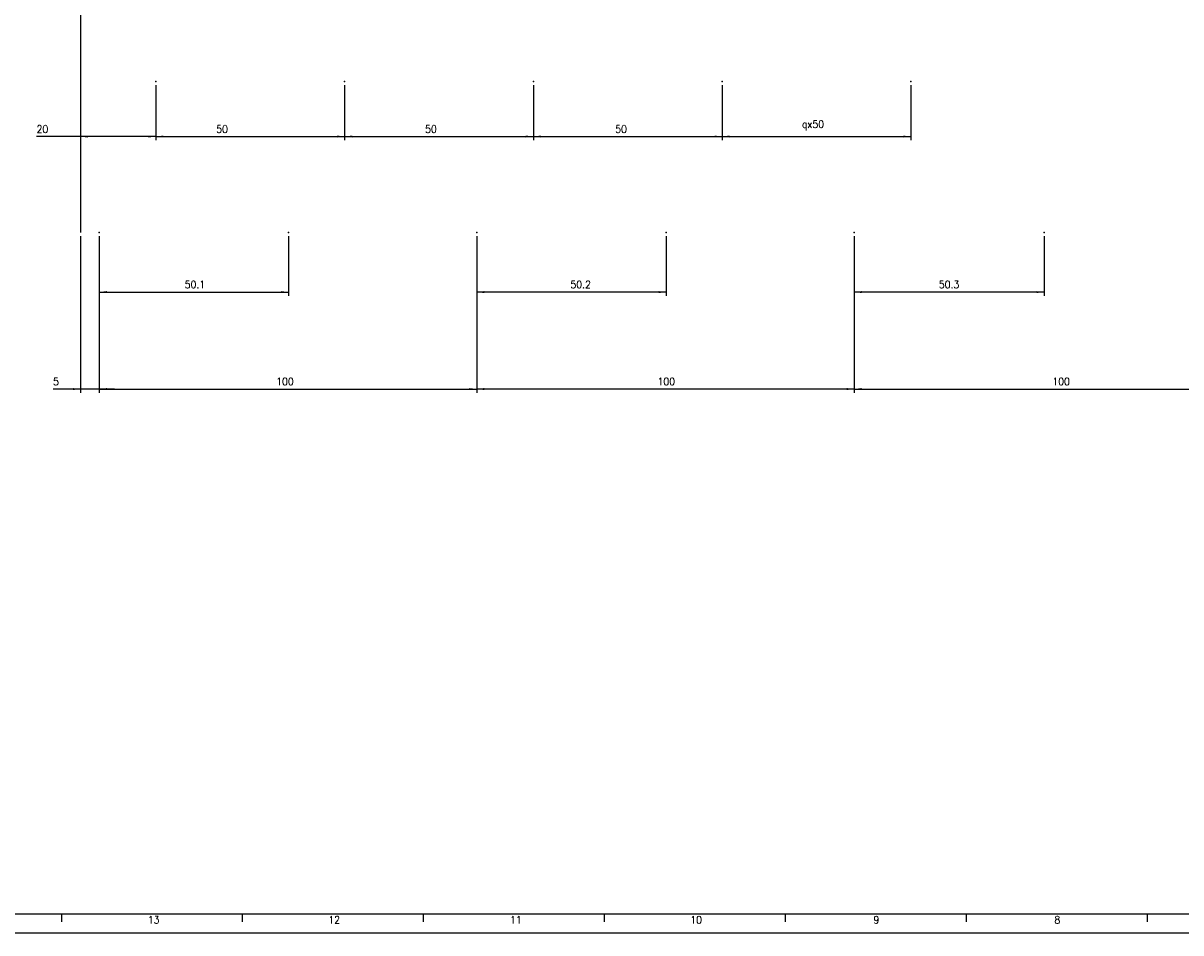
# Model space of a CAD drawing. Header units: inches. Extents: x -381 to 17828, y -418 to 176.
# Tile 2 of 37: x -179 to 127, y -418 to -177. Entities that reach past the tile are written whole.
import ezdxf

# ---------------------------------------------------------------- set-up
doc = ezdxf.new("R2010")
doc.units = ezdxf.units.IN
doc.layers.add('1', color=7, linetype='Continuous')
doc.styles.add('CONVERTER_12', font='txt.shx', dxfattribs={"width": 0.9})
doc.dimstyles.new('ME10_DIM_44', dxfattribs={"dimtxt": 2, "dimasz": 2, "dimexe": 1, "dimexo": 1, "dimgap": 1, "dimtad": 1, "dimdsep": 46, "dimtxsty": 'CONVERTER_12', "dimsah": 1, "dimcen": 0.09, "dimclrd": 2, "dimclre": 2, "dimclrt": 2, "dimadec": 0, "dimazin": 0, "dimtfac": 1, "dimtdec": 4, "dimtix": 1, "dimtmove": 0, "dimatfit": 3, "dimfxl": 1, "dimtolj": 1, "dimtzin": 0, "dimarcsym": 0})
doc.dimstyles.new('ME10_DIM_45', dxfattribs={"dimtxt": 2, "dimasz": 2, "dimexe": 1, "dimexo": 1, "dimgap": 1, "dimtad": 1, "dimdec": 0, "dimdsep": 46, "dimtxsty": 'CONVERTER_12', "dimsah": 1, "dimcen": 0.09, "dimclrd": 2, "dimclre": 2, "dimclrt": 2, "dimadec": 0, "dimazin": 0, "dimtfac": 1, "dimtdec": 4, "dimtix": 1, "dimtmove": 0, "dimatfit": 3, "dimfxl": 1, "dimtolj": 1, "dimtzin": 0, "dimarcsym": 0})
doc.dimstyles.new('ME10_DIM_46', dxfattribs={"dimtxt": 2, "dimasz": 2, "dimexe": 1, "dimexo": 1, "dimgap": 1, "dimtad": 1, "dimdsep": 46, "dimtxsty": 'CONVERTER_12', "dimsah": 1, "dimcen": 0.09, "dimclrd": 2, "dimclre": 2, "dimclrt": 2, "dimadec": 0, "dimazin": 0, "dimtfac": 1, "dimtdec": 4, "dimtix": 1, "dimtmove": 0, "dimatfit": 3, "dimfxl": 1, "dimtolj": 1, "dimtzin": 0, "dimarcsym": 0})
doc.dimstyles.new('ME10_DIM_47', dxfattribs={"dimtxt": 2, "dimasz": 2, "dimexe": 1, "dimexo": 1, "dimgap": 1, "dimtad": 1, "dimdsep": 46, "dimtxsty": 'CONVERTER_12', "dimsah": 1, "dimcen": 0.09, "dimclrd": 2, "dimclre": 2, "dimclrt": 2, "dimadec": 0, "dimazin": 0, "dimtfac": 1, "dimtdec": 4, "dimtix": 1, "dimtmove": 0, "dimatfit": 3, "dimfxl": 1, "dimtolj": 1, "dimtzin": 0, "dimarcsym": 0})
doc.dimstyles.new('ME10_DIM_48', dxfattribs={"dimtxt": 2, "dimasz": 2, "dimexe": 1, "dimexo": 1, "dimgap": 1, "dimtad": 1, "dimdsep": 46, "dimtxsty": 'CONVERTER_12', "dimsah": 1, "dimcen": 0.09, "dimclrd": 2, "dimclre": 2, "dimclrt": 2, "dimadec": 0, "dimazin": 0, "dimtfac": 1, "dimtdec": 4, "dimtix": 1, "dimtmove": 0, "dimatfit": 3, "dimfxl": 1, "dimtolj": 1, "dimtzin": 0, "dimarcsym": 0})
doc.dimstyles.new('ME10_DIM_49', dxfattribs={"dimtxt": 2, "dimasz": 2, "dimexe": 1, "dimexo": 1, "dimgap": 1, "dimtad": 1, "dimdsep": 46, "dimtxsty": 'CONVERTER_12', "dimsah": 1, "dimcen": 0.09, "dimclrd": 2, "dimclre": 2, "dimclrt": 2, "dimadec": 0, "dimazin": 0, "dimtfac": 1, "dimtdec": 4, "dimtix": 1, "dimtmove": 0, "dimatfit": 3, "dimfxl": 1, "dimtolj": 1, "dimtzin": 0, "dimarcsym": 0})
doc.dimstyles.new('ME10_DIM_50', dxfattribs={"dimtxt": 2, "dimasz": 2, "dimexe": 1, "dimexo": 1, "dimgap": 1, "dimtad": 1, "dimdsep": 46, "dimtxsty": 'CONVERTER_12', "dimsah": 1, "dimcen": 0.09, "dimclrd": 2, "dimclre": 2, "dimclrt": 2, "dimadec": 0, "dimazin": 0, "dimtfac": 1, "dimtdec": 4, "dimtix": 1, "dimtmove": 0, "dimatfit": 3, "dimfxl": 1, "dimtolj": 1, "dimtzin": 0, "dimarcsym": 0})
doc.dimstyles.new('ME10_DIM_51', dxfattribs={"dimtxt": 2, "dimasz": 2, "dimexe": 1, "dimexo": 1, "dimgap": 1, "dimtad": 1, "dimdsep": 46, "dimtxsty": 'CONVERTER_12', "dimsah": 1, "dimcen": 0.09, "dimclrd": 2, "dimclre": 2, "dimclrt": 2, "dimadec": 0, "dimazin": 0, "dimtfac": 1, "dimtdec": 4, "dimtix": 1, "dimtmove": 0, "dimatfit": 3, "dimfxl": 1, "dimtolj": 1, "dimtzin": 0, "dimarcsym": 0})
doc.dimstyles.new('ME10_DIM_53', dxfattribs={"dimtxt": 2, "dimasz": 2, "dimexe": 1, "dimexo": 1, "dimgap": 1, "dimtad": 1, "dimdsep": 46, "dimtxsty": 'CONVERTER_12', "dimsah": 1, "dimcen": 0.09, "dimclrd": 2, "dimclre": 2, "dimclrt": 2, "dimadec": 0, "dimazin": 0, "dimtfac": 1, "dimtdec": 4, "dimtix": 1, "dimtmove": 0, "dimatfit": 3, "dimfxl": 1, "dimtolj": 1, "dimtzin": 0, "dimarcsym": 0})
doc.dimstyles.new('ME10_DIM_54', dxfattribs={"dimtxt": 2, "dimasz": 2, "dimexe": 1, "dimexo": 1, "dimgap": 1, "dimtad": 1, "dimdsep": 46, "dimtxsty": 'CONVERTER_12', "dimsah": 1, "dimcen": 0.09, "dimclrd": 2, "dimclre": 2, "dimclrt": 2, "dimadec": 0, "dimazin": 0, "dimtfac": 1, "dimtdec": 4, "dimtix": 1, "dimtmove": 0, "dimatfit": 3, "dimfxl": 1, "dimtolj": 1, "dimtzin": 0, "dimarcsym": 0})
doc.dimstyles.new('ME10_DIM_55', dxfattribs={"dimtxt": 2, "dimasz": 2, "dimexe": 1, "dimexo": 1, "dimgap": 1, "dimtad": 1, "dimdsep": 46, "dimtxsty": 'CONVERTER_12', "dimsah": 1, "dimcen": 0.09, "dimclrd": 2, "dimclre": 2, "dimclrt": 2, "dimadec": 0, "dimazin": 0, "dimtfac": 1, "dimtdec": 4, "dimtix": 1, "dimtmove": 0, "dimatfit": 3, "dimfxl": 1, "dimtolj": 1, "dimtzin": 0, "dimarcsym": 0})
doc.dimstyles.new('ME10_DIM_56', dxfattribs={"dimtxt": 2, "dimasz": 2, "dimexe": 1, "dimexo": 1, "dimgap": 1, "dimtad": 1, "dimdsep": 46, "dimtxsty": 'CONVERTER_12', "dimsah": 1, "dimcen": 0.09, "dimclrd": 2, "dimclre": 2, "dimclrt": 2, "dimadec": 0, "dimazin": 0, "dimtfac": 1, "dimtdec": 4, "dimtix": 1, "dimtmove": 0, "dimatfit": 3, "dimfxl": 1, "dimtolj": 1, "dimtzin": 0, "dimarcsym": 0})

# ---------------------------------------------------------------- blocks, each defined once
blk = doc.blocks.new('Alzado1__15', base_point=(2037, -88))
at = {"layer": '1', "color": 7}
blk.add_point((-159.319, -232.691), dxfattribs=at)
blk = doc.blocks.new('*D129')
at = {"layer": '1', "color": 2, "linetype": 'Continuous'}
for p, q in [((-164.32, -233.69), (-164.32, -275.23)), ((-159.32, -233.69), (-159.32, -275.23)), ((-164.32, -274.23), (-171.55, -274.23)), ((-159.32, -274.23), (-164.32, -274.23)), ((-155.32, -274.23), (-159.32, -274.23))]:
    blk.add_line(p, q, dxfattribs=at)
at = {"layer": '1', "color": 2}
for points in [[(-166.32, -274.49), (-166.32, -273.96), (-164.32, -274.23)], [(-157.32, -273.96), (-157.32, -274.49), (-159.32, -274.23)]]:
    blk.add_solid(points, dxfattribs=at)
at = {"layer": '1', "color": 2, "insert": (-171.55, -273.23), "char_height": 2, "attachment_point": 7, "rotation": 0.0001, "line_spacing_factor": 0.60024, "style": 'CONVERTER_12'}
blk.add_mtext('5', dxfattribs=at)
blk = doc.blocks.new('*D130')
at = {"layer": '1', "color": 2, "linetype": 'Continuous'}
for p, q in [((-164.32, -132.47), (-164.32, -208.29)), ((-144.32, -193.69), (-144.32, -208.29)), ((-164.32, -207.29), (-175.92, -207.29)), ((-144.32, -207.29), (-164.32, -207.29))]:
    blk.add_line(p, q, dxfattribs=at)
at = {"layer": '1', "color": 2}
for points in [[(-162.32, -207.02), (-162.32, -207.55), (-164.32, -207.29)], [(-146.32, -207.55), (-146.32, -207.02), (-144.32, -207.29)]]:
    blk.add_solid(points, dxfattribs=at)
at = {"layer": '1', "color": 2, "insert": (-175.92, -206.29), "char_height": 2, "attachment_point": 7, "rotation": 0.0001, "line_spacing_factor": 0.60024, "style": 'CONVERTER_12'}
blk.add_mtext('20', dxfattribs=at)
blk = doc.blocks.new('*D131')
at = {"layer": '1', "color": 2, "linetype": 'Continuous'}
for p, q in [((-144.32, -193.69), (-144.32, -208.29)), ((-94.32, -193.69), (-94.32, -208.29)), ((-144.32, -207.29), (-94.32, -207.29))]:
    blk.add_line(p, q, dxfattribs=at)
at = {"layer": '1', "color": 2}
for points in [[(-142.32, -207.02), (-142.32, -207.55), (-144.32, -207.29)], [(-96.32, -207.55), (-96.32, -207.02), (-94.32, -207.29)]]:
    blk.add_solid(points, dxfattribs=at)
at = {"layer": '1', "color": 2, "insert": (-128.33, -206.29), "char_height": 2, "attachment_point": 7, "rotation": 0.0001, "line_spacing_factor": 0.60024, "style": 'CONVERTER_12'}
blk.add_mtext('50', dxfattribs=at)
blk = doc.blocks.new('*D132')
at = {"layer": '1', "color": 2, "linetype": 'Continuous'}
for p, q in [((-94.32, -193.69), (-94.32, -208.29)), ((-44.32, -193.69), (-44.32, -208.29)), ((-94.32, -207.29), (-44.32, -207.29))]:
    blk.add_line(p, q, dxfattribs=at)
at = {"layer": '1', "color": 2}
for points in [[(-92.32, -207.02), (-92.32, -207.55), (-94.32, -207.29)], [(-46.32, -207.55), (-46.32, -207.02), (-44.32, -207.29)]]:
    blk.add_solid(points, dxfattribs=at)
at = {"layer": '1', "color": 2, "insert": (-72.99, -206.29), "char_height": 2, "attachment_point": 7, "rotation": 0.0001, "line_spacing_factor": 0.60024, "style": 'CONVERTER_12'}
blk.add_mtext('50', dxfattribs=at)
blk = doc.blocks.new('*D133')
at = {"layer": '1', "color": 2, "linetype": 'Continuous'}
for p, q in [((-44.32, -193.69), (-44.32, -208.29)), ((5.68, -193.69), (5.68, -208.29)), ((-44.32, -207.29), (5.68, -207.29))]:
    blk.add_line(p, q, dxfattribs=at)
at = {"layer": '1', "color": 2}
for points in [[(-42.32, -207.02), (-42.32, -207.55), (-44.32, -207.29)], [(3.68, -207.55), (3.68, -207.02), (5.68, -207.29)]]:
    blk.add_solid(points, dxfattribs=at)
at = {"layer": '1', "color": 2, "insert": (-22.62, -206.29), "char_height": 2, "attachment_point": 7, "rotation": 0.0001, "line_spacing_factor": 0.60024, "style": 'CONVERTER_12'}
blk.add_mtext('50', dxfattribs=at)
blk = doc.blocks.new('*D134')
at = {"layer": '1', "color": 2, "linetype": 'Continuous'}
for p, q in [((5.68, -193.69), (5.68, -208.29)), ((55.68, -193.69), (55.68, -208.29)), ((5.68, -207.29), (55.68, -207.29))]:
    blk.add_line(p, q, dxfattribs=at)
at = {"layer": '1', "color": 2}
for points in [[(7.68, -207.02), (7.68, -207.55), (5.68, -207.29)], [(53.68, -207.55), (53.68, -207.02), (55.68, -207.29)]]:
    blk.add_solid(points, dxfattribs=at)
at = {"layer": '1', "color": 2, "insert": (26.83, -205.69), "char_height": 2, "attachment_point": 7, "rotation": 0.0001, "line_spacing_factor": 0.60024, "style": 'CONVERTER_12'}
blk.add_mtext('\\C2;qx\\C2;50', dxfattribs=at)
blk = doc.blocks.new('*D135')
at = {"layer": '1', "color": 2, "linetype": 'Continuous'}
for p, q in [((-159.32, -233.69), (-159.32, -249.52)), ((-109.22, -233.69), (-109.22, -249.52)), ((-159.32, -248.52), (-109.22, -248.52))]:
    blk.add_line(p, q, dxfattribs=at)
at = {"layer": '1', "color": 2}
for points in [[(-157.32, -248.26), (-157.32, -248.79), (-159.32, -248.52)], [(-111.22, -248.79), (-111.22, -248.26), (-109.22, -248.52)]]:
    blk.add_solid(points, dxfattribs=at)
at = {"layer": '1', "color": 2, "insert": (-136.69, -247.52), "char_height": 2, "attachment_point": 7, "rotation": 0.0001, "line_spacing_factor": 0.60024, "style": 'CONVERTER_12'}
blk.add_mtext('50.1', dxfattribs=at)
blk = doc.blocks.new('*D136')
at = {"layer": '1', "color": 2, "linetype": 'Continuous'}
for p, q in [((-159.32, -233.69), (-159.32, -275.23)), ((-59.32, -233.69), (-59.32, -275.23)), ((-159.32, -274.23), (-59.32, -274.23))]:
    blk.add_line(p, q, dxfattribs=at)
at = {"layer": '1', "color": 2}
for points in [[(-157.32, -273.96), (-157.32, -274.49), (-159.32, -274.23)], [(-61.32, -274.49), (-61.32, -273.96), (-59.32, -274.23)]]:
    blk.add_solid(points, dxfattribs=at)
at = {"layer": '1', "color": 2, "insert": (-112.45, -273.23), "char_height": 2, "attachment_point": 7, "rotation": 0.0001, "line_spacing_factor": 0.60024, "style": 'CONVERTER_12'}
blk.add_mtext('100', dxfattribs=at)
blk = doc.blocks.new('*D138')
at = {"layer": '1', "color": 2, "linetype": 'Continuous'}
for p, q in [((40.68, -233.69), (40.68, -275.23)), ((140.68, -233.69), (140.68, -275.23)), ((40.68, -274.23), (140.68, -274.23))]:
    blk.add_line(p, q, dxfattribs=at)
at = {"layer": '1', "color": 2}
for points in [[(42.68, -273.96), (42.68, -274.49), (40.68, -274.23)], [(138.68, -274.49), (138.68, -273.96), (140.68, -274.23)]]:
    blk.add_solid(points, dxfattribs=at)
at = {"layer": '1', "color": 2, "insert": (93.18, -273.23), "char_height": 2, "attachment_point": 7, "rotation": 0.0001, "line_spacing_factor": 0.60024, "style": 'CONVERTER_12'}
blk.add_mtext('100', dxfattribs=at)
blk = doc.blocks.new('*D139')
at = {"layer": '1', "color": 2, "linetype": 'Continuous'}
for p, q in [((40.68, -233.69), (40.68, -249.52)), ((90.98, -233.69), (90.98, -249.52)), ((90.98, -248.52), (40.68, -248.52))]:
    blk.add_line(p, q, dxfattribs=at)
at = {"layer": '1', "color": 2}
for points in [[(42.68, -248.26), (42.68, -248.79), (40.68, -248.52)], [(88.98, -248.79), (88.98, -248.26), (90.98, -248.52)]]:
    blk.add_solid(points, dxfattribs=at)
at = {"layer": '1', "color": 2, "insert": (63.11, -247.52), "char_height": 2, "attachment_point": 7, "rotation": 0.0001, "line_spacing_factor": 0.60024, "style": 'CONVERTER_12'}
blk.add_mtext('50.3', dxfattribs=at)
blk = doc.blocks.new('*D140')
at = {"layer": '1', "color": 2, "linetype": 'Continuous'}
for p, q in [((-59.32, -233.69), (-59.32, -275.23)), ((40.68, -233.69), (40.68, -275.23)), ((40.68, -274.23), (-59.32, -274.23))]:
    blk.add_line(p, q, dxfattribs=at)
at = {"layer": '1', "color": 2}
for points in [[(-57.32, -273.96), (-57.32, -274.49), (-59.32, -274.23)], [(38.68, -274.49), (38.68, -273.96), (40.68, -274.23)]]:
    blk.add_solid(points, dxfattribs=at)
at = {"layer": '1', "color": 2, "insert": (-11.42, -273.23), "char_height": 2, "attachment_point": 7, "rotation": 0.0001, "line_spacing_factor": 0.60024, "style": 'CONVERTER_12'}
blk.add_mtext('100', dxfattribs=at)
blk = doc.blocks.new('*D141')
at = {"layer": '1', "color": 2, "linetype": 'Continuous'}
for p, q in [((-59.32, -233.69), (-59.32, -249.52)), ((-9.12, -233.69), (-9.12, -249.52)), ((-9.12, -248.52), (-59.32, -248.52))]:
    blk.add_line(p, q, dxfattribs=at)
at = {"layer": '1', "color": 2}
for points in [[(-57.32, -248.26), (-57.32, -248.79), (-59.32, -248.52)], [(-11.12, -248.79), (-11.12, -248.26), (-9.12, -248.52)]]:
    blk.add_solid(points, dxfattribs=at)
at = {"layer": '1', "color": 2, "insert": (-34.49, -247.52), "char_height": 2, "attachment_point": 7, "rotation": 0.0001, "line_spacing_factor": 0.60024, "style": 'CONVERTER_12'}
blk.add_mtext('50.2', dxfattribs=at)
blk = doc.blocks.new('Marco_a1', base_point=(38.87, -121.38))
at = {"layer": '1', "color": 7, "linetype": 'Continuous'}
blk.add_line((-361.13, -413.38), (453.87, -413.38), dxfattribs=at)
at = {"layer": '1', "color": 2, "linetype": 'Continuous'}
for p, q in [((-169.37, -413.43), (-169.37, -415.43)), ((-121.43, -413.43), (-121.43, -415.43)), ((-73.48, -413.43), (-73.48, -415.43)), ((-25.54, -413.43), (-25.54, -415.43)), ((22.4, -413.43), (22.4, -415.43)), ((70.34, -413.43), (70.34, -415.43)), ((118.28, -413.43), (118.28, -415.43)), ((-381.13, -418.38), (458.87, -418.38))]:
    blk.add_line(p, q, dxfattribs=at)
at = {"layer": '1', "color": 2, "char_height": 2, "attachment_point": 4, "line_spacing_factor": 1.20048, "style": 'CONVERTER_12'}
for s, insert in [('13', (-146.46, -414.93)), ('12', (-98.63, -414.93)), ('11', (-50.5, -414.93)), ('10', (-2.74, -414.93)), ('9', (45.79, -414.93)), ('8', (93.72, -414.93))]:
    blk.add_mtext(s, dxfattribs=dict(at, insert=insert))
blk = doc.blocks.new('Top', base_point=(38.87, -121.38))
blk.add_blockref('Marco_a1', (38.87, -121.38))
blk = doc.blocks.new('_dummy_frame', base_point=(-381.13, -418.38))
blk.add_blockref('Top', (38.87, -121.38))
blk = doc.blocks.new('Alzado1__77', base_point=(-7.62, -226.959))
at = {"layer": '1', "color": 7, "linetype": 'Continuous'}
blk.add_line((-164.325, -131.474), (-164.319, -232.691), dxfattribs=at)
at = {"layer": '1', "color": 7}
for p in [(-144.319, -192.691), (-94.319, -192.691), (-44.319, -192.691), (5.681, -192.691), (55.681, -192.691), (-159.319, -232.691), (-109.219, -232.691), (-59.319, -232.691), (-9.119, -232.691), (40.681, -232.691), (90.981, -232.691), (240.681, -232.691)]:
    blk.add_point(p, dxfattribs=at)
at = {"layer": '1'}
dim = blk.add_linear_dim(base=(-144.319, -207.288), p1=(-164.325, -131.474), p2=(-144.319, -192.691), dimstyle='ME10_DIM_45', dxfattribs=at)
dim.commit()
dim.dimension.update_dxf_attribs({"geometry": '*D130', "text_midpoint": (-174.422, -205.288), "text_rotation": 0.00014})
for p1, p2, distance, dimstyle, picture, middle in [((-94.319, -192.691), (-144.319, -192.691), 14.597, 'ME10_DIM_46', '*D131', (-126.825, -205.288)), ((-44.319, -192.691), (-94.319, -192.691), 14.597, 'ME10_DIM_47', '*D132', (-71.487, -205.288)), ((5.681, -192.691), (-44.319, -192.691), 14.597, 'ME10_DIM_48', '*D133', (-21.116, -205.288)), ((-164.319, -232.691), (-159.319, -232.691), -41.536, 'ME10_DIM_44', '*D129', (-170.948, -272.227))]:
    dim = blk.add_aligned_dim(p1=p1, p2=p2, distance=distance, dimstyle=dimstyle, dxfattribs=at)
    dim.commit()
    dim.dimension.update_dxf_attribs({"geometry": picture, "text_midpoint": middle, "text_rotation": 0.00014})
dim = blk.add_aligned_dim(p1=(55.681, -192.691), p2=(5.681, -192.691), distance=14.597, dimstyle='ME10_DIM_49', override={"dimpost": 'qx<>'}, dxfattribs=at)
dim.commit()
dim.dimension.update_dxf_attribs({"geometry": '*D134', "text_midpoint": (29.61, -204.988), "text_rotation": 0.00014})
blk = doc.blocks.new('1__80', base_point=(-72.84, -239.52))
blk.add_blockref('Alzado1__77', (-7.62, -226.96))
blk = doc.blocks.new('Pegar5', base_point=(-114.242, -514.404))
at = {"layer": '1'}
blk.add_blockref('1__80', (-72.842, -239.524), dxfattribs=at)
for p1, p2, distance, dimstyle, picture, middle in [((-109.219, -232.691), (-159.319, -232.691), 15.833, 'ME10_DIM_50', '*D135', (-134.269, -246.524)), ((-59.319, -232.691), (-159.319, -232.691), 41.536, 'ME10_DIM_51', '*D136', (-110.348, -272.227)), ((-59.319, -232.691), (40.681, -232.691), -41.536, 'ME10_DIM_55', '*D140', (-9.319, -272.227)), ((-59.319, -232.691), (-9.119, -232.691), -15.833, 'ME10_DIM_56', '*D141', (-31.768, -246.524)), ((140.681, -232.691), (40.681, -232.691), 41.536, 'ME10_DIM_53', '*D138', (95.279, -272.227)), ((40.681, -232.691), (90.981, -232.691), -15.833, 'ME10_DIM_54', '*D139', (65.831, -246.524))]:
    dim = blk.add_aligned_dim(p1=p1, p2=p2, distance=distance, dimstyle=dimstyle, dxfattribs=at)
    dim.commit()
    dim.dimension.update_dxf_attribs({"geometry": picture, "text_midpoint": middle, "text_rotation": 0.00014})

msp = doc.modelspace()

# ---------------------------------------------------------------- block references
for name, p in [('Alzado1__15', (2037, -88)), ('Pegar5', (-114.24, -514.4))]:
    msp.add_blockref(name, p)
at = {"layer": '1'}
msp.add_blockref('_dummy_frame', (-381.13, -418.38), dxfattribs=at)

doc.saveas('drawing.dxf')
